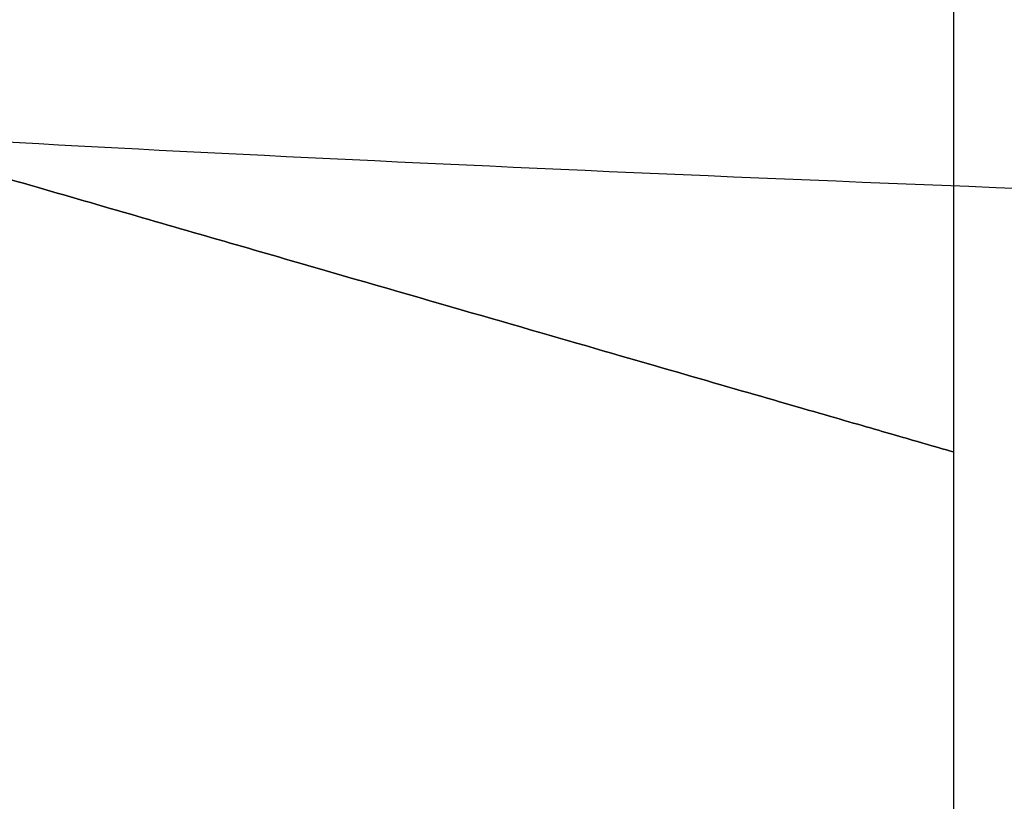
# Model space of a CAD drawing. Header units: millimetres. Extents: x -761 to -147, y -807 to -217.
# Tile 149 of 256: x -687.418 to -686.881, y -670.614 to -670.187. Entities that reach past the tile are written whole.
import ezdxf

# ---------------------------------------------------------------- set-up
doc = ezdxf.new("R2010")
doc.units = ezdxf.units.MM
doc.layers.add('Calque 16', color=7, linetype='Continuous', true_color=0x343231)
doc.layers.add('Calque 17', color=7, linetype='Continuous', true_color=0x343231)

msp = doc.modelspace()

# ---------------------------------------------------------------- linework, layer by layer
at = {"layer": 'Calque 16'}
for points in [[(-686.90877, -657.97259, -106.90672), (-686.90875, -662.12278, -106.90672), (-686.90866, -666.27306, -106.90672), (-686.90851, -670.42324, -106.90672)], [(-686.90851, -670.42324, -106.90672), (-686.90852, -670.94208, -106.90672), (-686.90854, -671.46077, -106.90672), (-686.90842, -671.97931, -106.90672)]]:
    msp.add_open_spline(points, degree=3, dxfattribs=at)
for points in [[(-686.90851, -670.42324, -106.90672), (-686.90851, -670.42324, -105.29743), (-688.45455, -669.9765, -105.29743), (-690.00059, -669.52976, -105.29743), (-690.00059, -669.52976, -106.90672), (-690.00059, -669.52976, -108.51601), (-688.45455, -669.9765, -108.51601), (-686.90851, -670.42324, -108.51601), (-686.90851, -670.42324, -106.90672)], [(-686.90851, -671.20139, -106.90672), (-686.90851, -671.20139, -105.29743), (-688.45454, -670.75461, -105.29743), (-690.00057, -670.30782, -105.29743), (-690.00057, -670.30782, -106.90672), (-690.00057, -670.30782, -108.51601), (-688.45454, -670.75461, -108.51601), (-686.90851, -671.20139, -108.51601), (-686.90851, -671.20139, -106.90672)]]:
    msp.add_rational_spline(points, [1, 0.707106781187, 1, 0.707106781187, 1, 0.707106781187, 1, 0.707106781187, 1], degree=2, knots=[0, 0, 0, 2.527869, 2.527869, 5.055738, 5.055738, 7.583607, 7.583607, 10.111476, 10.111476, 10.111476], dxfattribs=at)
at = {"layer": 'Calque 17'}
msp.add_rational_spline([(-639.53307, -670.6074, -1.06793), (-687.9498, -670.5944, -2.56897), (-687.94979, -670.19439, -49.9719)], [1, 0.718214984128, 1], degree=2, dxfattribs=at)

doc.saveas('drawing.dxf')
